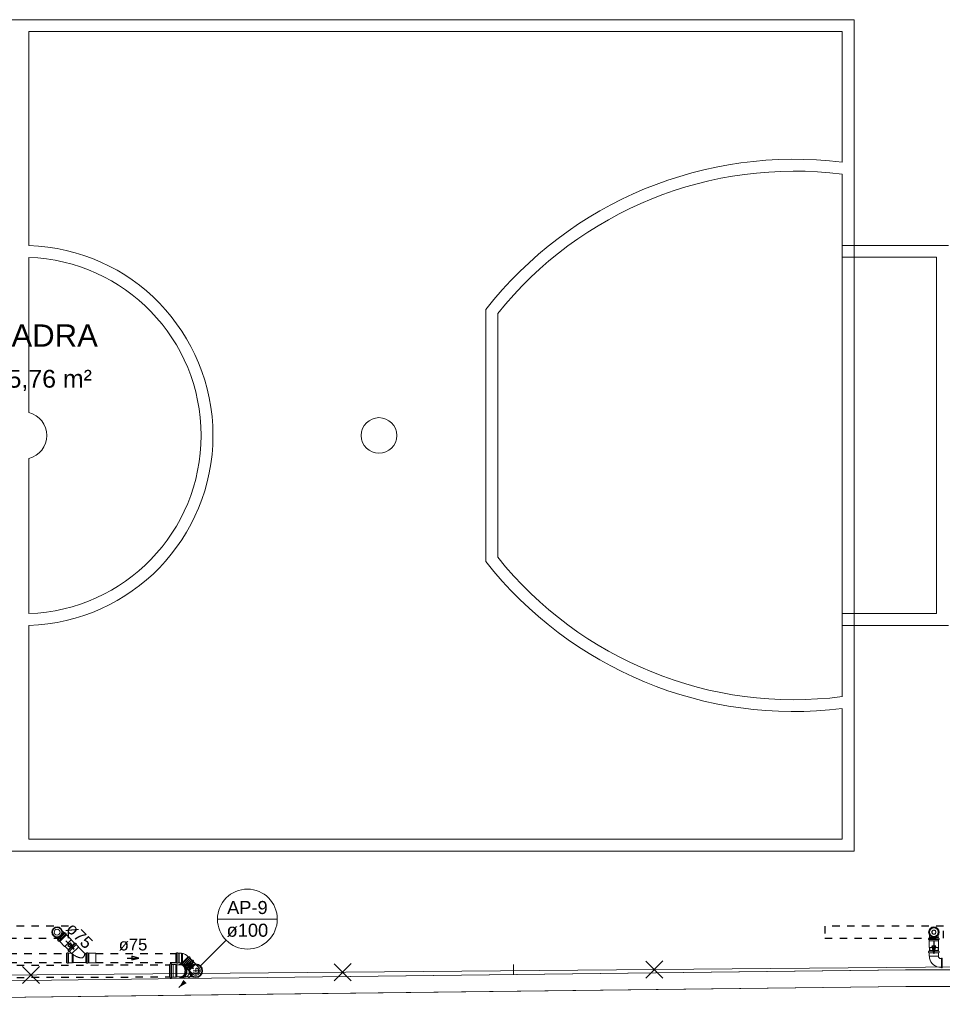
# Model space of a CAD drawing. Header units: millimetres. Extents: x 567 to 934, y -1 to 364.
# Tile 254 of 256: x 622 to 637, y 208 to 224. Entities that reach past the tile are written whole.
import ezdxf

# ---------------------------------------------------------------- set-up
doc = ezdxf.new("R2010")
doc.units = ezdxf.units.MM
doc.header["$MEASUREMENT"] = 0
doc.linetypes.add('JIS_02_1.2', pattern=[0.25, 0.125, -0.125])
doc.linetypes.add('NULL', pattern=[0])
for name, color, linetype, lineweight in [('AP-Condutos', 14, 'JIS_02_1.2', 25), ('AP-Conexões', 9, 'Continuous', 18), ('AP-Indicação coluna', 14, 'Continuous', 13), ('AP-Sentido conduto', 14, 'Continuous', 30), ('AP-Textos conduto', 7, 'Continuous', 9), ('Simbolos', 14, 'Continuous', 20), ('Simbolos_int', 14, 'Continuous', 15)]:
    doc.layers.add(name, color=color, linetype=linetype, lineweight=lineweight)
doc.layers.add('ARQ FINA', color=8, linetype='Continuous')
doc.styles.add('Arial', font='arial.ttf')

msp = doc.modelspace()

# ---------------------------------------------------------------- hatches: boundary and pattern name
at = {"layer": 'AP-Condutos', "linetype": 'Continuous'}
msp.add_hatch(color=151, dxfattribs=at).paths.add_polyline_path([(624.283, 207.854), (624.413, 207.929), (624.358, 207.983)])

# ---------------------------------------------------------------- linework, layer by layer
at = {"layer": 'AP-Condutos'}
for p, q in [((622.467, 208.656), (622.523, 208.6)), ((608.178, 208.426), (622.389, 208.426)), ((622.36, 208.549), (622.416, 208.493)), ((622.882, 208.426), (624.23, 208.426)), ((636.919, 208.526), (636.919, 208.475)), ((637.07, 208.526), (637.07, 208.475)), ((606.05, 208.179), (624.123, 208.237)), ((608.178, 208.275), (622.389, 208.275)), ((622.882, 208.275), (624.23, 208.275)), ((624.559, 208.25), (624.494, 208.314)), ((624.452, 208.143), (624.388, 208.208)), ((606.051, 207.976), (624.124, 208.033))]:
    msp.add_line(p, q, dxfattribs=at)
for points in [[(620.424, 208.886), (620.424, 208.686), (622.424, 208.686), (622.424, 208.886)], [(635.16, 208.886), (635.16, 208.686), (637.16, 208.686), (637.16, 208.886)]]:
    msp.add_lwpolyline(points, close=True, dxfattribs=at)
msp.add_lwpolyline([(624.53, 208.101), (624.283, 207.854)], dxfattribs=at)
msp.add_circle((624.565, 208.136), 0.05, dxfattribs=at)
at = {"layer": 'AP-Conexões'}
msp.add_circle((622.23, 208.786), 0.05, dxfattribs=at)
at = {"layer": 'AP-Indicação coluna'}
for p, q in [((624.931, 209.006), (625.939, 209.006)), ((625.078, 208.649), (624.647, 208.218))]:
    msp.add_line(p, q, dxfattribs=at)
msp.add_circle((625.435, 209.006), 0.504, dxfattribs=at)
msp.add_circle((625.435, 209.006), 0.504, dxfattribs=at)
at = {"layer": 'AP-Sentido conduto'}
for p, q in [((622.456, 208.606), (622.41, 208.56)), ((622.41, 208.56), (622.518, 208.498)), ((622.518, 208.498), (622.456, 208.606)), ((637.027, 208.548), (636.962, 208.548)), ((636.962, 208.548), (636.995, 208.427)), ((636.995, 208.427), (637.027, 208.548)), ((623.609, 208.35), (623.488, 208.383)), ((623.488, 208.383), (623.488, 208.318)), ((623.488, 208.318), (623.609, 208.35)), ((624.467, 208.281), (624.421, 208.235)), ((624.421, 208.235), (624.529, 208.173)), ((624.529, 208.173), (624.467, 208.281))]:
    msp.add_line(p, q, dxfattribs=at)
for points in [[(622.377, 208.639), (622.518, 208.498)], [(636.995, 208.627), (636.995, 208.427)], [(623.409, 208.35), (623.609, 208.35)], [(624.388, 208.314), (624.529, 208.173)]]:
    msp.add_lwpolyline(points, dxfattribs=at)
at = {"layer": 'ARQ FINA', "lineweight": 5}
for p, q in [((607.658, 224.149), (635.651, 224.149)), ((635.651, 224.149), (607.658, 224.149)), ((635.651, 224.149), (635.651, 210.149)), ((635.651, 210.149), (635.651, 224.149)), ((621.755, 223.949), (621.755, 220.348)), ((635.451, 223.949), (621.755, 223.949)), ((621.755, 220.348), (621.755, 223.949)), ((621.755, 223.949), (635.451, 223.949)), ((635.451, 221.749), (635.451, 223.949)), ((635.451, 223.949), (635.451, 221.749)), ((635.451, 212.751), (635.451, 221.548)), ((635.451, 221.548), (635.451, 212.751)), ((635.451, 220.35), (637.241, 220.35)), ((635.451, 220.15), (635.451, 220.35)), ((621.755, 220.148), (621.755, 217.537)), ((621.755, 217.537), (621.755, 220.148)), ((637.041, 220.15), (635.451, 220.15)), ((637.041, 214.15), (637.041, 220.15)), ((629.451, 215.029), (629.451, 219.27)), ((629.451, 219.27), (629.451, 215.029)), ((629.651, 219.201), (629.651, 215.098)), ((629.651, 215.098), (629.651, 219.201)), ((621.755, 216.762), (621.755, 214.151)), ((621.755, 214.151), (621.755, 216.762)), ((635.451, 213.95), (635.451, 214.15)), ((635.451, 214.15), (637.041, 214.15)), ((621.755, 213.951), (621.755, 210.349)), ((621.755, 210.349), (621.755, 213.951)), ((637.241, 213.95), (635.451, 213.95)), ((635.451, 210.349), (635.451, 212.549)), ((635.451, 212.549), (635.451, 210.349)), ((621.755, 210.349), (635.451, 210.349)), ((635.451, 210.349), (621.755, 210.349)), ((635.651, 210.149), (607.658, 210.149)), ((607.658, 210.149), (635.651, 210.149)), ((627.184, 207.968), (626.894, 208.253)), ((626.896, 207.966), (627.181, 208.256)), ((629.919, 208.071), (629.919, 208.242)), ((632.431, 208.014), (632.142, 208.298)), ((632.144, 208.011), (632.429, 208.301)), ((637.534, 208.201), (611.295, 207.974)), ((621.936, 207.923), (621.646, 208.208)), ((621.648, 207.92), (621.933, 208.21)), ((624.83, 208.011), (636.52, 208.149)), ((636.529, 208.149), (624.83, 208.011)), ((636.52, 208.149), (636.529, 208.149)), ((637.931, 208.149), (636.529, 208.149)), ((624.83, 208.011), (611.286, 207.851)), ((611.281, 207.571), (636.522, 207.869)), ((611.285, 207.571), (624.833, 207.731)), ((624.833, 207.731), (636.53, 207.869)), ((636.522, 207.869), (670.363, 207.869)), ((636.53, 207.869), (637.931, 207.869))]:
    msp.add_line(p, q, dxfattribs=at)
for centre, radius, start, end in [((634.642, 215.207), 6.592, 82.9504, 141.9507), ((634.642, 215.207), 6.592, 82.9504, 141.9507), ((634.642, 215.207), 6.392, 82.7286, 141.3367), ((634.642, 215.207), 6.392, 82.7286, 141.3367), ((621.655, 217.149), 3.2, 0, 88.2092), ((621.655, 217.149), 3.2, 0, 88.2092), ((621.655, 217.149), 3, 360, 88.0898), ((621.655, 217.149), 3, 360, 88.0898), ((621.655, 217.149), 0.4, 284.4775, 75.5225), ((621.655, 217.149), 0.4, 284.4775, 75.5225), ((627.651, 217.149), 0.3, 0, 180), ((627.651, 217.149), 0.3, 360, 180), ((621.655, 217.149), 3.2, 271.7908, 0), ((621.655, 217.149), 3, 271.9102, 360), ((621.655, 217.149), 3.2, 271.7908, 0), ((621.655, 217.149), 3, 271.9102, 360), ((627.651, 217.149), 0.3, 180, 0), ((627.651, 217.149), 0.3, 180, 360), ((634.642, 219.092), 6.592, 218.0493, 277.0496), ((634.642, 219.092), 6.592, 218.0493, 277.0496), ((634.642, 219.092), 6.392, 218.6633, 277.2714), ((634.642, 219.092), 6.392, 218.6633, 277.2714)]:
    msp.add_arc(centre, radius, start, end, dxfattribs=at)
at = {"layer": 'Simbolos'}
for p, q in [((622.239, 208.665), (622.351, 208.778)), ((622.316, 208.807), (622.348, 208.775)), ((622.351, 208.778), (622.358, 208.771)), ((622.36, 208.771), (622.365, 208.774)), ((622.368, 208.774), (622.38, 208.761)), ((622.377, 208.755), (622.38, 208.759)), ((622.377, 208.752), (622.389, 208.74)), ((622.389, 208.74), (622.389, 208.739)), ((622.389, 208.739), (622.469, 208.66)), ((636.919, 208.74), (636.919, 208.694)), ((637.07, 208.74), (637.07, 208.694)), ((622.209, 208.7), (622.241, 208.668)), ((622.239, 208.665), (622.245, 208.659)), ((622.245, 208.656), (622.242, 208.651)), ((622.242, 208.648), (622.255, 208.636)), ((622.261, 208.639), (622.258, 208.636)), ((622.264, 208.639), (622.276, 208.627)), ((622.276, 208.627), (622.277, 208.627)), ((622.277, 208.627), (622.357, 208.547)), ((622.358, 208.547), (622.469, 208.658)), ((622.414, 208.49), (622.526, 208.603)), ((622.469, 208.66), (622.469, 208.658)), ((622.526, 208.603), (622.533, 208.596)), ((622.535, 208.596), (622.54, 208.599)), ((622.543, 208.599), (622.555, 208.586)), ((622.552, 208.579), (622.555, 208.584)), ((622.552, 208.577), (622.589, 208.54)), ((636.906, 208.68), (636.906, 208.662)), ((636.914, 208.683), (636.908, 208.682)), ((636.913, 208.66), (636.908, 208.66)), ((636.915, 208.694), (637.074, 208.694)), ((636.915, 208.694), (636.915, 208.685)), ((636.915, 208.658), (636.915, 208.641)), ((636.915, 208.641), (636.915, 208.64)), ((636.915, 208.64), (636.915, 208.527)), ((637.074, 208.694), (637.074, 208.685)), ((637.075, 208.641), (637.074, 208.64)), ((637.074, 208.64), (637.074, 208.527)), ((637.075, 208.658), (637.075, 208.641)), ((637.076, 208.683), (637.082, 208.682)), ((637.077, 208.66), (637.082, 208.66)), ((637.083, 208.68), (637.083, 208.662)), ((622.357, 208.547), (622.358, 208.547)), ((622.389, 208.271), (622.389, 208.43)), ((622.389, 208.43), (622.398, 208.43)), ((622.4, 208.432), (622.401, 208.438)), ((622.403, 208.439), (622.421, 208.439)), ((622.414, 208.49), (622.42, 208.484)), ((622.42, 208.481), (622.417, 208.476)), ((622.418, 208.473), (622.43, 208.461)), ((622.423, 208.432), (622.423, 208.437)), ((622.425, 208.43), (622.469, 208.43)), ((622.437, 208.464), (622.433, 208.461)), ((622.439, 208.464), (622.47, 208.433)), ((622.494, 208.417), (622.501, 208.413)), ((622.494, 208.417), (622.495, 208.412)), ((622.589, 208.54), (622.589, 208.534)), ((622.589, 208.534), (622.697, 208.426)), ((622.697, 208.426), (622.714, 208.426)), ((622.714, 208.271), (622.714, 208.43)), ((622.714, 208.43), (622.723, 208.43)), ((622.714, 208.426), (622.714, 208.275)), ((622.725, 208.432), (622.726, 208.438)), ((622.728, 208.439), (622.746, 208.439)), ((622.748, 208.432), (622.748, 208.437)), ((622.75, 208.43), (622.767, 208.43)), ((622.767, 208.43), (622.768, 208.43)), ((622.768, 208.43), (622.881, 208.43)), ((622.881, 208.43), (622.882, 208.429)), ((622.882, 208.272), (622.882, 208.429)), ((624.23, 208.43), (624.23, 208.271)), ((624.23, 208.43), (624.239, 208.43)), ((624.241, 208.432), (624.243, 208.438)), ((624.245, 208.439), (624.262, 208.439)), ((624.265, 208.432), (624.264, 208.437)), ((624.267, 208.43), (624.284, 208.43)), ((624.284, 208.43), (624.284, 208.43)), ((624.284, 208.43), (624.32, 208.43)), ((624.32, 208.43), (624.323, 208.426)), ((624.323, 208.426), (624.336, 208.426)), ((624.336, 208.426), (624.337, 208.429)), ((624.337, 208.429), (624.342, 208.429)), ((624.343, 208.426), (624.342, 208.429)), ((636.906, 208.46), (636.906, 208.443)), ((636.914, 208.464), (636.908, 208.462)), ((636.913, 208.44), (636.908, 208.441)), ((636.915, 208.527), (636.916, 208.526)), ((636.915, 208.475), (637.074, 208.475)), ((636.915, 208.475), (636.915, 208.466)), ((636.915, 208.438), (636.915, 208.387)), ((636.916, 208.526), (637.073, 208.526)), ((637.074, 208.527), (637.073, 208.526)), ((637.074, 208.475), (637.074, 208.466)), ((637.074, 208.438), (637.074, 208.387)), ((637.076, 208.464), (637.082, 208.462)), ((637.076, 208.44), (637.082, 208.441)), ((637.083, 208.46), (637.083, 208.443)), ((622.389, 208.271), (622.398, 208.271)), ((622.4, 208.269), (622.401, 208.263)), ((622.403, 208.262), (622.421, 208.262)), ((622.423, 208.269), (622.423, 208.264)), ((622.425, 208.271), (622.478, 208.271)), ((622.478, 208.271), (622.482, 208.275)), ((622.482, 208.275), (622.495, 208.275)), ((622.495, 208.275), (622.495, 208.272)), ((622.495, 208.272), (622.501, 208.272)), ((622.501, 208.275), (622.501, 208.272)), ((622.501, 208.275), (622.714, 208.275)), ((622.714, 208.271), (622.723, 208.271)), ((622.725, 208.269), (622.726, 208.263)), ((622.728, 208.262), (622.746, 208.262)), ((622.748, 208.269), (622.748, 208.264)), ((622.75, 208.27), (622.767, 208.27)), ((622.767, 208.27), (622.768, 208.271)), ((622.768, 208.271), (622.881, 208.271)), ((622.881, 208.271), (622.882, 208.272)), ((624.124, 208.028), (624.123, 208.241)), ((624.123, 208.241), (624.132, 208.241)), ((624.135, 208.249), (624.134, 208.243)), ((624.137, 208.25), (624.156, 208.25)), ((624.158, 208.248), (624.159, 208.243)), ((624.161, 208.241), (624.185, 208.241)), ((624.185, 208.241), (624.225, 208.241)), ((624.185, 208.241), (624.185, 208.241)), ((624.225, 208.241), (624.229, 208.237)), ((624.229, 208.237), (624.242, 208.237)), ((624.23, 208.271), (624.239, 208.271)), ((624.241, 208.269), (624.243, 208.263)), ((624.242, 208.24), (624.248, 208.24)), ((624.242, 208.237), (624.242, 208.24)), ((624.245, 208.262), (624.262, 208.262)), ((624.248, 208.237), (624.248, 208.24)), ((624.248, 208.237), (624.304, 208.237)), ((624.265, 208.269), (624.264, 208.264)), ((624.267, 208.271), (624.284, 208.271)), ((624.284, 208.271), (624.32, 208.271)), ((624.284, 208.271), (624.284, 208.271)), ((624.32, 208.271), (624.32, 208.272)), ((624.334, 208.251), (624.322, 208.251)), ((624.323, 208.272), (624.333, 208.262)), ((624.33, 208.259), (624.443, 208.372)), ((624.33, 208.259), (624.337, 208.253)), ((624.337, 208.25), (624.334, 208.245)), ((624.334, 208.243), (624.346, 208.23)), ((624.353, 208.233), (624.349, 208.23)), ((624.356, 208.233), (624.368, 208.221)), ((624.366, 208.242), (624.384, 208.242)), ((624.385, 208.205), (624.497, 208.317)), ((624.406, 208.237), (624.511, 208.238)), ((624.421, 208.388), (624.44, 208.369)), ((624.443, 208.372), (624.449, 208.365)), ((624.45, 208.141), (624.561, 208.252)), ((624.451, 208.365), (624.457, 208.368)), ((624.459, 208.368), (624.472, 208.355)), ((624.469, 208.349), (624.472, 208.353)), ((624.469, 208.346), (624.481, 208.334)), ((624.481, 208.334), (624.481, 208.333)), ((624.481, 208.333), (624.561, 208.254)), ((624.497, 208.317), (624.504, 208.311)), ((624.506, 208.31), (624.512, 208.314)), ((624.514, 208.313), (624.526, 208.301)), ((624.523, 208.294), (624.526, 208.298)), ((624.523, 208.291), (624.535, 208.279)), ((624.535, 208.279), (624.56, 208.254)), ((624.535, 208.279), (624.535, 208.279)), ((624.56, 208.254), (624.56, 208.248)), ((624.56, 208.248), (624.619, 208.19)), ((624.561, 208.254), (624.561, 208.252)), ((636.915, 208.387), (636.919, 208.383)), ((637.074, 208.387), (637.07, 208.383)), ((637.11, 208.343), (637.126, 208.343)), ((637.126, 208.188), (637.126, 208.347)), ((637.126, 208.347), (637.136, 208.347)), ((624.368, 208.221), (624.448, 208.141)), ((624.368, 208.221), (624.368, 208.221)), ((624.385, 208.205), (624.391, 208.198)), ((624.391, 208.196), (624.388, 208.19)), ((624.389, 208.188), (624.401, 208.176)), ((624.408, 208.179), (624.404, 208.175)), ((624.411, 208.179), (624.423, 208.167)), ((624.423, 208.167), (624.448, 208.142)), ((624.423, 208.167), (624.423, 208.167)), ((624.448, 208.142), (624.453, 208.142)), ((624.448, 208.141), (624.45, 208.141)), ((624.453, 208.142), (624.512, 208.083)), ((637.11, 208.192), (637.111, 208.192)), ((637.11, 208.192), (637.126, 208.192)), ((637.126, 208.188), (637.136, 208.188)), ((624.124, 208.028), (624.132, 208.028)), ((624.136, 208.021), (624.134, 208.027)), ((624.138, 208.019), (624.157, 208.019)), ((624.159, 208.021), (624.159, 208.026)), ((624.161, 208.028), (624.185, 208.028)), ((624.185, 208.028), (624.186, 208.029)), ((624.186, 208.029), (624.225, 208.029)), ((624.225, 208.029), (624.23, 208.033)), ((624.23, 208.033), (624.242, 208.033)), ((624.242, 208.033), (624.242, 208.03)), ((624.242, 208.03), (624.248, 208.03)), ((624.249, 208.033), (624.248, 208.03)), ((624.249, 208.033), (624.307, 208.034)), ((624.335, 208.02), (624.322, 208.02)), ((624.367, 208.03), (624.385, 208.03)), ((624.406, 208.034), (624.512, 208.034))]:
    msp.add_line(p, q, dxfattribs=at)
for points in [[(622.358, 208.771), (622.358, 208.771), (622.358, 208.771), (622.358, 208.771), (622.359, 208.771), (622.359, 208.771), (622.359, 208.771), (622.359, 208.771), (622.36, 208.771), (622.36, 208.771)], [(622.368, 208.774), (622.368, 208.774), (622.367, 208.774), (622.367, 208.774), (622.367, 208.774), (622.366, 208.774), (622.366, 208.774), (622.366, 208.774), (622.366, 208.774), (622.365, 208.774)], [(622.377, 208.755), (622.377, 208.755), (622.377, 208.754), (622.377, 208.754), (622.377, 208.754), (622.377, 208.753), (622.377, 208.753), (622.377, 208.753), (622.377, 208.752), (622.377, 208.752)], [(622.38, 208.759), (622.38, 208.759), (622.381, 208.759), (622.381, 208.76), (622.381, 208.76), (622.381, 208.76), (622.381, 208.76), (622.381, 208.761), (622.38, 208.761), (622.38, 208.761)], [(622.242, 208.651), (622.242, 208.651), (622.242, 208.65), (622.242, 208.65), (622.242, 208.65), (622.242, 208.649), (622.242, 208.649), (622.242, 208.649), (622.242, 208.649), (622.242, 208.648)], [(622.245, 208.656), (622.245, 208.656), (622.245, 208.657), (622.246, 208.657), (622.246, 208.657), (622.245, 208.658), (622.245, 208.658), (622.245, 208.658), (622.245, 208.658), (622.245, 208.659)], [(622.255, 208.636), (622.255, 208.636), (622.255, 208.636), (622.256, 208.636), (622.256, 208.635), (622.256, 208.635), (622.257, 208.635), (622.257, 208.636), (622.257, 208.636), (622.258, 208.636)], [(622.264, 208.639), (622.264, 208.639), (622.264, 208.639), (622.263, 208.639), (622.263, 208.64), (622.263, 208.64), (622.262, 208.64), (622.262, 208.639), (622.262, 208.639), (622.261, 208.639)], [(622.533, 208.596), (622.533, 208.596), (622.533, 208.596), (622.533, 208.596), (622.534, 208.596), (622.534, 208.596), (622.534, 208.596), (622.534, 208.596), (622.535, 208.596), (622.535, 208.596)], [(622.543, 208.599), (622.543, 208.599), (622.542, 208.599), (622.542, 208.599), (622.542, 208.599), (622.542, 208.599), (622.541, 208.599), (622.541, 208.599), (622.541, 208.599), (622.54, 208.599)], [(622.552, 208.579), (622.552, 208.579), (622.552, 208.579), (622.551, 208.579), (622.551, 208.578), (622.551, 208.578), (622.551, 208.578), (622.552, 208.577), (622.552, 208.577), (622.552, 208.577)], [(622.555, 208.584), (622.555, 208.584), (622.556, 208.584), (622.556, 208.584), (622.556, 208.585), (622.556, 208.585), (622.556, 208.585), (622.556, 208.586), (622.555, 208.586), (622.555, 208.586)], [(636.908, 208.682), (636.907, 208.682), (636.907, 208.682), (636.907, 208.681), (636.907, 208.681), (636.907, 208.681), (636.906, 208.681), (636.906, 208.68), (636.906, 208.68), (636.906, 208.68)], [(636.906, 208.662), (636.906, 208.662), (636.906, 208.662), (636.906, 208.661), (636.907, 208.661), (636.907, 208.661), (636.907, 208.661), (636.907, 208.661), (636.908, 208.66), (636.908, 208.66)], [(636.915, 208.658), (636.915, 208.658), (636.915, 208.659), (636.915, 208.659), (636.914, 208.659), (636.914, 208.659), (636.914, 208.66), (636.914, 208.66), (636.913, 208.66), (636.913, 208.66)], [(636.914, 208.683), (636.914, 208.683), (636.914, 208.684), (636.915, 208.684), (636.915, 208.684), (636.915, 208.684), (636.915, 208.684), (636.915, 208.685), (636.915, 208.685), (636.915, 208.685)], [(637.074, 208.685), (637.074, 208.685), (637.075, 208.685), (637.075, 208.684), (637.075, 208.684), (637.075, 208.684), (637.075, 208.684), (637.075, 208.684), (637.076, 208.683), (637.076, 208.683)], [(637.077, 208.66), (637.076, 208.66), (637.076, 208.66), (637.076, 208.66), (637.075, 208.659), (637.075, 208.659), (637.075, 208.659), (637.075, 208.659), (637.075, 208.658), (637.075, 208.658)], [(637.083, 208.68), (637.083, 208.68), (637.083, 208.68), (637.083, 208.681), (637.083, 208.681), (637.083, 208.681), (637.083, 208.681), (637.082, 208.682), (637.082, 208.682), (637.082, 208.682)], [(637.082, 208.66), (637.082, 208.66), (637.082, 208.661), (637.083, 208.661), (637.083, 208.661), (637.083, 208.661), (637.083, 208.661), (637.083, 208.662), (637.083, 208.662), (637.083, 208.662)], [(622.398, 208.43), (622.398, 208.43), (622.398, 208.43), (622.399, 208.43), (622.399, 208.43), (622.399, 208.431), (622.399, 208.431), (622.4, 208.431), (622.4, 208.431), (622.4, 208.432)], [(622.403, 208.439), (622.403, 208.439), (622.403, 208.439), (622.402, 208.439), (622.402, 208.439), (622.402, 208.439), (622.402, 208.438), (622.402, 208.438), (622.401, 208.438), (622.401, 208.438)], [(622.417, 208.476), (622.417, 208.476), (622.417, 208.475), (622.417, 208.475), (622.417, 208.475), (622.417, 208.474), (622.417, 208.474), (622.417, 208.474), (622.417, 208.474), (622.417, 208.473)], [(622.42, 208.481), (622.42, 208.481), (622.421, 208.482), (622.421, 208.482), (622.421, 208.482), (622.421, 208.483), (622.42, 208.483), (622.42, 208.483), (622.42, 208.483), (622.42, 208.484)], [(622.423, 208.437), (622.423, 208.438), (622.423, 208.438), (622.422, 208.438), (622.422, 208.438), (622.422, 208.439), (622.422, 208.439), (622.421, 208.439), (622.421, 208.439), (622.421, 208.439)], [(622.423, 208.432), (622.423, 208.432), (622.423, 208.431), (622.424, 208.431), (622.424, 208.431), (622.424, 208.43), (622.424, 208.43), (622.425, 208.43), (622.425, 208.43), (622.425, 208.43)], [(622.43, 208.461), (622.43, 208.461), (622.43, 208.461), (622.431, 208.461), (622.431, 208.46), (622.431, 208.46), (622.432, 208.46), (622.432, 208.461), (622.432, 208.461), (622.433, 208.461)], [(622.439, 208.464), (622.439, 208.464), (622.439, 208.465), (622.439, 208.465), (622.438, 208.465), (622.438, 208.465), (622.438, 208.465), (622.437, 208.465), (622.437, 208.465), (622.437, 208.464)], [(622.469, 208.43), (622.469, 208.43), (622.469, 208.43), (622.469, 208.43), (622.47, 208.43), (622.47, 208.43), (622.47, 208.431), (622.47, 208.431), (622.47, 208.431), (622.471, 208.431), (622.471, 208.432), (622.471, 208.432), (622.471, 208.432), (622.471, 208.432), (622.471, 208.433), (622.471, 208.433), (622.47, 208.433), (622.47, 208.433), (622.47, 208.433)], [(622.47, 208.43), (622.473, 208.428), (622.475, 208.426), (622.478, 208.424), (622.481, 208.422), (622.483, 208.42), (622.486, 208.418), (622.489, 208.416), (622.492, 208.414), (622.495, 208.412)], [(622.501, 208.408), (622.501, 208.408), (622.501, 208.408), (622.501, 208.408), (622.501, 208.408), (622.501, 208.408), (622.501, 208.408), (622.501, 208.408), (622.501, 208.408), (622.501, 208.408)], [(622.696, 208.424), (622.696, 208.424), (622.696, 208.424), (622.696, 208.425), (622.696, 208.425), (622.696, 208.425), (622.696, 208.426), (622.696, 208.426), (622.696, 208.426), (622.696, 208.427)], [(622.723, 208.43), (622.723, 208.43), (622.723, 208.43), (622.724, 208.43), (622.724, 208.43), (622.724, 208.431), (622.724, 208.431), (622.725, 208.431), (622.725, 208.431), (622.725, 208.432)], [(622.728, 208.439), (622.728, 208.439), (622.728, 208.439), (622.727, 208.439), (622.727, 208.439), (622.727, 208.439), (622.727, 208.438), (622.727, 208.438), (622.726, 208.438), (622.726, 208.438)], [(622.748, 208.437), (622.748, 208.438), (622.748, 208.438), (622.747, 208.438), (622.747, 208.438), (622.747, 208.439), (622.747, 208.439), (622.746, 208.439), (622.746, 208.439), (622.746, 208.439)], [(622.748, 208.432), (622.748, 208.432), (622.748, 208.432), (622.749, 208.431), (622.749, 208.431), (622.749, 208.431), (622.749, 208.431), (622.75, 208.431), (622.75, 208.43), (622.75, 208.43)], [(624.239, 208.43), (624.239, 208.43), (624.24, 208.43), (624.24, 208.43), (624.24, 208.43), (624.24, 208.431), (624.241, 208.431), (624.241, 208.431), (624.241, 208.431), (624.241, 208.432)], [(624.245, 208.439), (624.244, 208.439), (624.244, 208.439), (624.244, 208.439), (624.244, 208.439), (624.243, 208.439), (624.243, 208.438), (624.243, 208.438), (624.243, 208.438), (624.243, 208.438)], [(624.264, 208.437), (624.264, 208.438), (624.264, 208.438), (624.264, 208.438), (624.264, 208.438), (624.263, 208.439), (624.263, 208.439), (624.263, 208.439), (624.262, 208.439), (624.262, 208.439)], [(624.265, 208.432), (624.265, 208.432), (624.265, 208.431), (624.265, 208.431), (624.265, 208.431), (624.265, 208.43), (624.266, 208.43), (624.266, 208.43), (624.266, 208.43), (624.267, 208.43)], [(624.426, 208.383), (624.418, 208.39), (624.41, 208.397), (624.401, 208.403), (624.392, 208.409), (624.383, 208.414), (624.373, 208.418), (624.363, 208.421), (624.353, 208.424), (624.343, 208.426)], [(636.908, 208.462), (636.907, 208.462), (636.907, 208.462), (636.907, 208.462), (636.907, 208.461), (636.907, 208.461), (636.906, 208.461), (636.906, 208.461), (636.906, 208.46), (636.906, 208.46)], [(636.906, 208.443), (636.906, 208.442), (636.906, 208.442), (636.906, 208.442), (636.907, 208.441), (636.907, 208.441), (636.907, 208.441), (636.907, 208.441), (636.908, 208.441), (636.908, 208.441)], [(636.915, 208.438), (636.915, 208.439), (636.915, 208.439), (636.915, 208.439), (636.915, 208.439), (636.915, 208.44), (636.914, 208.44), (636.914, 208.44), (636.914, 208.44), (636.913, 208.44)], [(636.914, 208.464), (636.914, 208.464), (636.914, 208.464), (636.915, 208.464), (636.915, 208.464), (636.915, 208.465), (636.915, 208.465), (636.915, 208.465), (636.915, 208.465), (636.915, 208.466)], [(637.074, 208.466), (637.074, 208.465), (637.075, 208.465), (637.075, 208.465), (637.075, 208.465), (637.075, 208.464), (637.075, 208.464), (637.075, 208.464), (637.076, 208.464), (637.076, 208.464)], [(637.076, 208.44), (637.076, 208.44), (637.076, 208.44), (637.075, 208.44), (637.075, 208.44), (637.075, 208.439), (637.075, 208.439), (637.075, 208.439), (637.074, 208.439), (637.074, 208.438)], [(637.083, 208.46), (637.083, 208.46), (637.083, 208.461), (637.083, 208.461), (637.083, 208.461), (637.083, 208.461), (637.083, 208.462), (637.082, 208.462), (637.082, 208.462), (637.082, 208.462)], [(637.082, 208.441), (637.082, 208.441), (637.082, 208.441), (637.083, 208.441), (637.083, 208.441), (637.083, 208.441), (637.083, 208.442), (637.083, 208.442), (637.083, 208.442), (637.083, 208.443)], [(622.4, 208.269), (622.4, 208.27), (622.4, 208.27), (622.399, 208.27), (622.399, 208.27), (622.399, 208.271), (622.399, 208.271), (622.398, 208.271), (622.398, 208.271), (622.398, 208.271)], [(622.401, 208.263), (622.401, 208.263), (622.402, 208.263), (622.402, 208.263), (622.402, 208.262), (622.402, 208.262), (622.402, 208.262), (622.403, 208.262), (622.403, 208.262), (622.403, 208.262)], [(622.421, 208.262), (622.421, 208.262), (622.421, 208.262), (622.422, 208.262), (622.422, 208.262), (622.422, 208.263), (622.422, 208.263), (622.423, 208.263), (622.423, 208.263), (622.423, 208.264)], [(622.425, 208.271), (622.425, 208.271), (622.425, 208.271), (622.424, 208.271), (622.424, 208.27), (622.424, 208.27), (622.424, 208.27), (622.423, 208.27), (622.423, 208.269), (622.423, 208.269)], [(622.725, 208.269), (622.725, 208.27), (622.725, 208.27), (622.724, 208.27), (622.724, 208.27), (622.724, 208.271), (622.724, 208.271), (622.723, 208.271), (622.723, 208.271), (622.723, 208.271)], [(622.726, 208.263), (622.726, 208.263), (622.727, 208.263), (622.727, 208.263), (622.727, 208.262), (622.727, 208.262), (622.727, 208.262), (622.728, 208.262), (622.728, 208.262), (622.728, 208.262)], [(622.746, 208.262), (622.746, 208.262), (622.746, 208.262), (622.747, 208.262), (622.747, 208.262), (622.747, 208.263), (622.747, 208.263), (622.748, 208.263), (622.748, 208.263), (622.748, 208.264)], [(622.75, 208.27), (622.75, 208.27), (622.75, 208.27), (622.749, 208.27), (622.749, 208.27), (622.749, 208.27), (622.749, 208.27), (622.748, 208.269), (622.748, 208.269), (622.748, 208.269)], [(624.132, 208.241), (624.132, 208.241), (624.132, 208.241), (624.133, 208.241), (624.133, 208.242), (624.133, 208.242), (624.133, 208.242), (624.133, 208.242), (624.134, 208.242), (624.134, 208.243)], [(624.137, 208.25), (624.137, 208.25), (624.137, 208.25), (624.136, 208.25), (624.136, 208.25), (624.136, 208.249), (624.136, 208.249), (624.136, 208.249), (624.135, 208.249), (624.135, 208.249)], [(624.158, 208.248), (624.158, 208.249), (624.158, 208.249), (624.158, 208.249), (624.158, 208.249), (624.157, 208.25), (624.157, 208.25), (624.157, 208.25), (624.156, 208.25), (624.156, 208.25)], [(624.159, 208.243), (624.159, 208.243), (624.159, 208.242), (624.159, 208.242), (624.159, 208.242), (624.159, 208.242), (624.16, 208.242), (624.16, 208.241), (624.16, 208.241), (624.161, 208.241)], [(624.241, 208.269), (624.241, 208.27), (624.241, 208.27), (624.241, 208.27), (624.24, 208.27), (624.24, 208.271), (624.24, 208.271), (624.24, 208.271), (624.239, 208.271), (624.239, 208.271)], [(624.243, 208.263), (624.243, 208.263), (624.243, 208.263), (624.243, 208.263), (624.243, 208.262), (624.244, 208.262), (624.244, 208.262), (624.244, 208.262), (624.244, 208.262), (624.245, 208.262)], [(624.262, 208.262), (624.262, 208.262), (624.263, 208.262), (624.263, 208.262), (624.263, 208.262), (624.264, 208.263), (624.264, 208.263), (624.264, 208.263), (624.264, 208.263), (624.264, 208.264)], [(624.267, 208.271), (624.266, 208.271), (624.266, 208.271), (624.266, 208.271), (624.265, 208.27), (624.265, 208.27), (624.265, 208.27), (624.265, 208.27), (624.265, 208.269), (624.265, 208.269)], [(624.292, 208.243), (624.291, 208.242), (624.29, 208.241), (624.289, 208.241), (624.288, 208.24), (624.287, 208.239), (624.286, 208.239), (624.285, 208.238), (624.284, 208.237), (624.283, 208.237)], [(624.322, 208.251), (624.318, 208.251), (624.315, 208.25), (624.311, 208.25), (624.308, 208.249), (624.305, 208.248), (624.301, 208.247), (624.298, 208.246), (624.295, 208.244), (624.292, 208.243)], [(624.323, 208.272), (624.323, 208.272), (624.323, 208.272), (624.323, 208.272), (624.322, 208.272), (624.322, 208.273), (624.322, 208.273), (624.322, 208.273), (624.322, 208.273), (624.322, 208.273), (624.321, 208.273), (624.321, 208.273), (624.321, 208.273), (624.321, 208.273), (624.321, 208.272), (624.321, 208.272), (624.32, 208.272), (624.32, 208.272), (624.32, 208.272)], [(624.351, 208.243), (624.348, 208.244), (624.345, 208.246), (624.342, 208.247), (624.339, 208.248), (624.335, 208.249), (624.332, 208.25), (624.329, 208.25), (624.325, 208.251), (624.322, 208.251)], [(624.334, 208.245), (624.334, 208.245), (624.333, 208.244), (624.333, 208.244), (624.333, 208.244), (624.333, 208.244), (624.334, 208.243), (624.334, 208.243), (624.334, 208.243), (624.334, 208.243)], [(624.364, 208.243), (624.361, 208.244), (624.358, 208.246), (624.354, 208.247), (624.351, 208.248), (624.348, 208.249), (624.345, 208.25), (624.341, 208.25), (624.338, 208.251), (624.334, 208.251)], [(624.337, 208.25), (624.337, 208.251), (624.337, 208.251), (624.337, 208.251), (624.337, 208.252), (624.337, 208.252), (624.337, 208.252), (624.337, 208.252), (624.337, 208.253), (624.337, 208.253)], [(624.346, 208.23), (624.347, 208.23), (624.347, 208.23), (624.347, 208.23), (624.348, 208.23), (624.348, 208.23), (624.348, 208.23), (624.349, 208.23), (624.349, 208.23), (624.349, 208.23)], [(624.379, 208.217), (624.377, 208.221), (624.374, 208.224), (624.371, 208.227), (624.368, 208.23), (624.365, 208.233), (624.362, 208.236), (624.358, 208.238), (624.355, 208.241), (624.351, 208.243)], [(624.356, 208.233), (624.355, 208.233), (624.355, 208.234), (624.355, 208.234), (624.354, 208.234), (624.354, 208.234), (624.354, 208.234), (624.353, 208.234), (624.353, 208.233), (624.353, 208.233)], [(624.392, 208.217), (624.389, 208.221), (624.387, 208.224), (624.384, 208.227), (624.381, 208.23), (624.378, 208.233), (624.374, 208.236), (624.371, 208.238), (624.367, 208.241), (624.364, 208.243)], [(624.412, 208.234), (624.409, 208.236), (624.406, 208.237), (624.403, 208.238), (624.4, 208.239), (624.397, 208.24), (624.394, 208.241), (624.391, 208.241), (624.388, 208.242), (624.384, 208.242)], [(624.438, 208.211), (624.435, 208.214), (624.433, 208.217), (624.43, 208.22), (624.427, 208.223), (624.424, 208.225), (624.421, 208.228), (624.418, 208.23), (624.415, 208.232), (624.412, 208.234)], [(624.449, 208.365), (624.449, 208.365), (624.45, 208.365), (624.45, 208.365), (624.45, 208.365), (624.45, 208.365), (624.451, 208.365), (624.451, 208.365), (624.451, 208.365), (624.451, 208.365)], [(624.459, 208.368), (624.459, 208.368), (624.459, 208.368), (624.459, 208.368), (624.458, 208.368), (624.458, 208.368), (624.458, 208.368), (624.457, 208.368), (624.457, 208.368), (624.457, 208.368)], [(624.469, 208.349), (624.468, 208.349), (624.468, 208.348), (624.468, 208.348), (624.468, 208.348), (624.468, 208.347), (624.468, 208.347), (624.468, 208.347), (624.469, 208.347), (624.469, 208.346)], [(624.472, 208.353), (624.472, 208.353), (624.472, 208.353), (624.472, 208.354), (624.472, 208.354), (624.472, 208.354), (624.472, 208.355), (624.472, 208.355), (624.472, 208.355), (624.472, 208.355)], [(624.504, 208.311), (624.504, 208.311), (624.504, 208.31), (624.504, 208.31), (624.505, 208.31), (624.505, 208.31), (624.505, 208.31), (624.506, 208.31), (624.506, 208.31), (624.506, 208.31)], [(624.514, 208.313), (624.514, 208.313), (624.513, 208.314), (624.513, 208.314), (624.513, 208.314), (624.513, 208.314), (624.512, 208.314), (624.512, 208.314), (624.512, 208.314), (624.512, 208.314)], [(624.523, 208.294), (624.523, 208.294), (624.523, 208.293), (624.523, 208.293), (624.523, 208.293), (624.523, 208.292), (624.523, 208.292), (624.523, 208.292), (624.523, 208.292), (624.523, 208.291)], [(624.526, 208.298), (624.527, 208.298), (624.527, 208.299), (624.527, 208.299), (624.527, 208.299), (624.527, 208.3), (624.527, 208.3), (624.527, 208.3), (624.527, 208.301), (624.526, 208.301)], [(636.919, 208.383), (636.922, 208.349), (636.931, 208.317), (636.945, 208.287), (636.964, 208.26), (636.988, 208.236), (637.015, 208.217), (637.045, 208.203), (637.077, 208.195), (637.11, 208.192)], [(637.07, 208.383), (637.071, 208.376), (637.073, 208.369), (637.076, 208.363), (637.08, 208.357), (637.085, 208.352), (637.09, 208.348), (637.097, 208.345), (637.103, 208.343), (637.11, 208.343)], [(637.136, 208.347), (637.136, 208.347), (637.136, 208.347), (637.136, 208.347), (637.137, 208.347), (637.137, 208.347), (637.137, 208.347), (637.137, 208.348), (637.137, 208.348), (637.137, 208.348)], [(624.397, 208.181), (624.396, 208.186), (624.394, 208.19), (624.392, 208.194), (624.391, 208.198), (624.389, 208.202), (624.387, 208.206), (624.384, 208.21), (624.382, 208.213), (624.379, 208.217)], [(624.38, 208.054), (624.382, 208.058), (624.385, 208.062), (624.387, 208.065), (624.389, 208.069), (624.391, 208.073), (624.393, 208.077), (624.394, 208.082), (624.396, 208.086), (624.397, 208.09)], [(624.388, 208.19), (624.388, 208.19), (624.388, 208.19), (624.388, 208.19), (624.388, 208.189), (624.388, 208.189), (624.388, 208.189), (624.388, 208.188), (624.388, 208.188), (624.389, 208.188)], [(624.391, 208.196), (624.392, 208.196), (624.392, 208.196), (624.392, 208.197), (624.392, 208.197), (624.392, 208.197), (624.392, 208.197), (624.391, 208.198), (624.391, 208.198), (624.391, 208.198)], [(624.409, 208.181), (624.408, 208.186), (624.407, 208.19), (624.405, 208.194), (624.403, 208.198), (624.401, 208.202), (624.399, 208.206), (624.397, 208.21), (624.394, 208.214), (624.392, 208.217)], [(624.392, 208.054), (624.395, 208.058), (624.397, 208.062), (624.4, 208.065), (624.402, 208.069), (624.404, 208.073), (624.405, 208.077), (624.407, 208.082), (624.408, 208.086), (624.41, 208.09)], [(624.404, 208.136), (624.403, 208.141), (624.403, 208.146), (624.403, 208.151), (624.402, 208.156), (624.401, 208.161), (624.401, 208.166), (624.4, 208.171), (624.398, 208.176), (624.397, 208.181)], [(624.397, 208.09), (624.399, 208.095), (624.4, 208.1), (624.401, 208.105), (624.402, 208.11), (624.402, 208.115), (624.403, 208.12), (624.403, 208.125), (624.404, 208.131), (624.404, 208.136)], [(624.401, 208.176), (624.401, 208.175), (624.402, 208.175), (624.402, 208.175), (624.402, 208.175), (624.403, 208.175), (624.403, 208.175), (624.403, 208.175), (624.403, 208.175), (624.404, 208.175)], [(624.411, 208.179), (624.41, 208.179), (624.41, 208.179), (624.41, 208.179), (624.409, 208.179), (624.409, 208.179), (624.409, 208.179), (624.408, 208.179), (624.408, 208.179), (624.408, 208.179)], [(624.416, 208.136), (624.416, 208.141), (624.416, 208.146), (624.415, 208.151), (624.415, 208.156), (624.414, 208.161), (624.413, 208.166), (624.412, 208.171), (624.411, 208.176), (624.409, 208.181)], [(624.41, 208.09), (624.411, 208.095), (624.412, 208.1), (624.413, 208.105), (624.414, 208.11), (624.415, 208.115), (624.415, 208.12), (624.416, 208.125), (624.416, 208.131), (624.416, 208.136)], [(624.412, 208.037), (624.416, 208.039), (624.419, 208.041), (624.422, 208.044), (624.425, 208.046), (624.428, 208.049), (624.431, 208.052), (624.433, 208.055), (624.436, 208.058), (624.438, 208.061)], [(624.454, 208.178), (624.452, 208.182), (624.451, 208.186), (624.449, 208.189), (624.448, 208.193), (624.446, 208.197), (624.444, 208.2), (624.442, 208.204), (624.44, 208.207), (624.438, 208.211)], [(624.438, 208.061), (624.44, 208.064), (624.442, 208.068), (624.445, 208.071), (624.446, 208.075), (624.448, 208.079), (624.45, 208.082), (624.451, 208.086), (624.453, 208.09), (624.454, 208.094)], [(624.456, 208.17), (624.456, 208.171), (624.455, 208.172), (624.455, 208.173), (624.455, 208.173), (624.455, 208.174), (624.454, 208.175), (624.454, 208.176), (624.454, 208.177), (624.454, 208.178)], [(624.454, 208.094), (624.454, 208.095), (624.454, 208.096), (624.455, 208.096), (624.455, 208.097), (624.455, 208.098), (624.455, 208.099), (624.456, 208.1), (624.456, 208.101), (624.456, 208.102)], [(624.512, 208.083), (624.522, 208.075), (624.534, 208.068), (624.546, 208.064), (624.559, 208.061), (624.572, 208.061), (624.585, 208.064), (624.597, 208.068), (624.609, 208.075), (624.619, 208.083), (624.627, 208.093), (624.634, 208.105), (624.638, 208.117), (624.641, 208.13), (624.641, 208.143), (624.638, 208.156), (624.634, 208.168), (624.627, 208.18), (624.619, 208.19)], [(637.137, 208.186), (637.137, 208.186), (637.137, 208.187), (637.137, 208.187), (637.137, 208.187), (637.137, 208.187), (637.136, 208.187), (637.136, 208.187), (637.136, 208.188), (637.136, 208.188)], [(624.134, 208.027), (624.134, 208.027), (624.134, 208.027), (624.134, 208.027), (624.134, 208.028), (624.134, 208.028), (624.133, 208.028), (624.133, 208.028), (624.133, 208.028), (624.132, 208.028)], [(624.136, 208.021), (624.136, 208.021), (624.136, 208.02), (624.136, 208.02), (624.137, 208.02), (624.137, 208.02), (624.137, 208.02), (624.137, 208.019), (624.138, 208.019), (624.138, 208.019)], [(624.157, 208.019), (624.157, 208.019), (624.157, 208.02), (624.158, 208.02), (624.158, 208.02), (624.158, 208.02), (624.159, 208.02), (624.159, 208.021), (624.159, 208.021), (624.159, 208.021)], [(624.161, 208.028), (624.161, 208.028), (624.161, 208.028), (624.16, 208.028), (624.16, 208.028), (624.16, 208.028), (624.16, 208.027), (624.159, 208.027), (624.159, 208.027), (624.159, 208.026)], [(624.284, 208.034), (624.285, 208.033), (624.286, 208.032), (624.287, 208.032), (624.288, 208.031), (624.289, 208.03), (624.29, 208.03), (624.291, 208.029), (624.292, 208.029), (624.293, 208.028)], [(624.293, 208.028), (624.296, 208.026), (624.299, 208.025), (624.302, 208.024), (624.305, 208.023), (624.309, 208.022), (624.312, 208.021), (624.316, 208.021), (624.319, 208.02), (624.322, 208.02)], [(624.322, 208.02), (624.326, 208.02), (624.329, 208.021), (624.333, 208.021), (624.336, 208.022), (624.339, 208.023), (624.343, 208.024), (624.346, 208.025), (624.349, 208.027), (624.352, 208.028)], [(624.335, 208.02), (624.338, 208.02), (624.342, 208.021), (624.345, 208.021), (624.349, 208.022), (624.352, 208.023), (624.355, 208.024), (624.358, 208.025), (624.362, 208.027), (624.365, 208.028)], [(624.352, 208.028), (624.356, 208.031), (624.359, 208.033), (624.363, 208.036), (624.366, 208.038), (624.369, 208.041), (624.372, 208.044), (624.375, 208.047), (624.377, 208.051), (624.38, 208.054)], [(624.365, 208.028), (624.368, 208.031), (624.372, 208.033), (624.375, 208.036), (624.378, 208.038), (624.381, 208.041), (624.384, 208.044), (624.387, 208.047), (624.39, 208.051), (624.392, 208.054)], [(624.385, 208.03), (624.388, 208.03), (624.391, 208.03), (624.395, 208.031), (624.398, 208.031), (624.401, 208.032), (624.404, 208.033), (624.407, 208.034), (624.41, 208.036), (624.412, 208.037)]]:
    msp.add_lwpolyline(points, dxfattribs=at)
for centre, radius in [((622.23, 208.786), 0.0886), ((636.995, 208.786), 0.0886), ((636.995, 208.786), 0.082), ((636.995, 208.786), 0.0311), ((624.566, 208.136), 0.115)]:
    msp.add_circle(centre, radius, dxfattribs=at)
at = {"layer": 'Simbolos_int'}
for p, q in [((622.241, 208.668), (622.348, 208.775)), ((622.246, 208.658), (622.359, 208.77)), ((622.263, 208.641), (622.376, 208.753)), ((622.276, 208.627), (622.389, 208.74)), ((622.421, 208.483), (622.534, 208.595)), ((622.438, 208.465), (622.551, 208.578)), ((636.915, 208.684), (637.074, 208.684)), ((636.915, 208.66), (637.074, 208.66)), ((636.915, 208.641), (637.075, 208.641)), ((636.919, 208.694), (637.07, 208.694)), ((622.399, 208.271), (622.399, 208.43)), ((622.423, 208.271), (622.423, 208.43)), ((622.589, 208.534), (622.479, 208.424)), ((622.482, 208.421), (622.482, 208.275)), ((622.495, 208.412), (622.495, 208.275)), ((622.501, 208.413), (622.501, 208.408)), ((622.501, 208.408), (622.501, 208.275)), ((622.724, 208.271), (622.724, 208.43)), ((622.748, 208.271), (622.748, 208.43)), ((622.767, 208.27), (622.767, 208.43)), ((624.241, 208.43), (624.241, 208.271)), ((624.265, 208.43), (624.265, 208.271)), ((624.284, 208.43), (624.284, 208.271)), ((624.323, 208.426), (624.323, 208.272)), ((624.336, 208.426), (624.336, 208.265)), ((624.343, 208.426), (624.343, 208.272)), ((636.915, 208.464), (637.074, 208.464)), ((636.915, 208.44), (637.074, 208.44)), ((624.134, 208.028), (624.133, 208.241)), ((624.159, 208.028), (624.159, 208.241)), ((624.185, 208.241), (624.185, 208.028)), ((624.229, 208.237), (624.23, 208.033)), ((624.242, 208.237), (624.242, 208.033)), ((624.248, 208.237), (624.249, 208.033)), ((624.333, 208.262), (624.44, 208.369)), ((624.338, 208.252), (624.45, 208.364)), ((624.355, 208.235), (624.467, 208.347)), ((624.368, 208.221), (624.481, 208.334)), ((624.392, 208.197), (624.505, 208.31)), ((624.409, 208.18), (624.522, 208.293)), ((624.535, 208.279), (624.423, 208.167)), ((624.56, 208.248), (624.453, 208.142)), ((637.07, 208.383), (636.919, 208.383)), ((637.126, 208.343), (637.126, 208.192)), ((637.137, 208.188), (637.137, 208.347)), ((624.566, 208.136), (624.521, 208.136)), ((624.566, 208.136), (624.566, 208.178)), ((624.566, 208.136), (624.566, 208.105)), ((624.566, 208.136), (624.607, 208.136))]:
    msp.add_line(p, q, dxfattribs=at)
for points in [[(622.501, 208.408), (622.508, 208.404), (622.514, 208.4), (622.521, 208.395), (622.528, 208.392), (622.534, 208.388), (622.541, 208.384), (622.548, 208.38), (622.555, 208.377), (622.562, 208.373)], [(622.676, 208.37), (622.677, 208.372), (622.679, 208.375), (622.681, 208.377), (622.683, 208.38), (622.684, 208.382), (622.685, 208.385), (622.687, 208.388), (622.688, 208.39), (622.689, 208.393)], [(622.689, 208.393), (622.69, 208.396), (622.691, 208.4), (622.692, 208.403), (622.693, 208.406), (622.694, 208.41), (622.695, 208.413), (622.695, 208.417), (622.696, 208.42), (622.696, 208.424)], [(622.562, 208.373), (622.567, 208.371), (622.573, 208.369), (622.578, 208.366), (622.583, 208.364), (622.589, 208.362), (622.594, 208.36), (622.6, 208.359), (622.605, 208.357), (622.611, 208.355)], [(622.611, 208.355), (622.614, 208.354), (622.617, 208.354), (622.621, 208.353), (622.624, 208.352), (622.628, 208.352), (622.631, 208.351), (622.635, 208.351), (622.638, 208.351), (622.642, 208.351)], [(622.642, 208.351), (622.643, 208.351), (622.645, 208.351), (622.647, 208.351), (622.648, 208.352), (622.65, 208.352), (622.651, 208.353), (622.653, 208.353), (622.654, 208.354), (622.656, 208.354)], [(622.656, 208.354), (622.658, 208.356), (622.661, 208.357), (622.663, 208.359), (622.665, 208.36), (622.668, 208.362), (622.67, 208.364), (622.672, 208.366), (622.674, 208.368), (622.676, 208.37)], [(624.312, 208.238), (624.312, 208.238), (624.311, 208.237), (624.31, 208.237), (624.309, 208.237), (624.308, 208.237), (624.307, 208.237), (624.306, 208.237), (624.305, 208.237), (624.304, 208.237)], [(624.339, 208.23), (624.336, 208.232), (624.333, 208.233), (624.33, 208.234), (624.328, 208.235), (624.325, 208.236), (624.322, 208.237), (624.319, 208.237), (624.316, 208.237), (624.312, 208.238)], [(624.364, 208.208), (624.361, 208.211), (624.359, 208.214), (624.356, 208.216), (624.354, 208.219), (624.351, 208.222), (624.348, 208.224), (624.345, 208.226), (624.342, 208.229), (624.339, 208.23)], [(624.339, 208.041), (624.343, 208.042), (624.346, 208.045), (624.349, 208.047), (624.352, 208.049), (624.354, 208.052), (624.357, 208.055), (624.359, 208.057), (624.362, 208.06), (624.364, 208.063)], [(624.379, 208.176), (624.378, 208.18), (624.377, 208.184), (624.375, 208.187), (624.374, 208.191), (624.372, 208.194), (624.37, 208.198), (624.368, 208.201), (624.366, 208.205), (624.364, 208.208)], [(624.364, 208.063), (624.366, 208.067), (624.368, 208.07), (624.37, 208.073), (624.372, 208.077), (624.374, 208.08), (624.375, 208.084), (624.377, 208.088), (624.378, 208.091), (624.379, 208.095)], [(624.385, 208.136), (624.385, 208.14), (624.385, 208.145), (624.384, 208.149), (624.384, 208.154), (624.383, 208.158), (624.382, 208.163), (624.381, 208.167), (624.38, 208.172), (624.379, 208.176)], [(624.379, 208.095), (624.381, 208.1), (624.382, 208.104), (624.383, 208.108), (624.383, 208.113), (624.384, 208.117), (624.384, 208.122), (624.385, 208.127), (624.385, 208.131), (624.385, 208.136)], [(624.307, 208.034), (624.308, 208.034), (624.308, 208.034), (624.309, 208.033), (624.31, 208.033), (624.31, 208.033), (624.311, 208.033), (624.312, 208.033), (624.312, 208.033), (624.313, 208.033)], [(624.313, 208.033), (624.316, 208.033), (624.319, 208.034), (624.322, 208.034), (624.325, 208.035), (624.328, 208.036), (624.331, 208.037), (624.334, 208.038), (624.337, 208.039), (624.339, 208.041)]]:
    msp.add_lwpolyline(points, dxfattribs=at)
for centre, radius in [((622.23, 208.786), 0.0796), ((636.995, 208.786), 0.0796), ((636.995, 208.786), 0.075), ((636.995, 208.786), 0.0354), ((624.566, 208.136), 0.102)]:
    msp.add_circle(centre, radius, dxfattribs=at)

# ---------------------------------------------------------------- texts
at = {"layer": 'AP-Indicação coluna', "linetype": 'NULL', "char_height": 0.22, "attachment_point": 8, "line_spacing_factor": 0.6, "style": 'Arial'}
for s, insert, width in [('AP-9', (625.435, 209.088), 1.36662), ('ø100', (625.435, 208.703), 1.40082)]:
    msp.add_mtext(s, dxfattribs=dict(at, insert=insert, width=width))
at = {"layer": 'AP-Textos conduto', "linetype": 'NULL', "insert": (622.535, 208.655), "char_height": 0.2, "width": 0.9628, "attachment_point": 8, "rotation": 314.9999, "line_spacing_factor": 0.6, "style": 'Arial'}
msp.add_mtext('ø75', dxfattribs=at)
at = {"layer": 'AP-Textos conduto', "linetype": 'NULL', "insert": (623.509, 208.473), "char_height": 0.2, "width": 0.9628, "attachment_point": 8, "line_spacing_factor": 0.6, "style": 'Arial'}
msp.add_mtext('ø75', dxfattribs=at)
at = {"layer": 'ARQ FINA', "linetype": 'NULL', "lineweight": 5, "attachment_point": 7, "line_spacing_factor": 0.9, "style": 'Arial'}
for s, insert, char_height, width in [('QUADRA', (620.676, 218.541), 0.375, 4.48399), ('A=145,76 m²', (620.406, 217.898), 0.3, 4.82149)]:
    msp.add_mtext(s, dxfattribs=dict(at, insert=insert, char_height=char_height, width=width))

doc.saveas('drawing.dxf')
